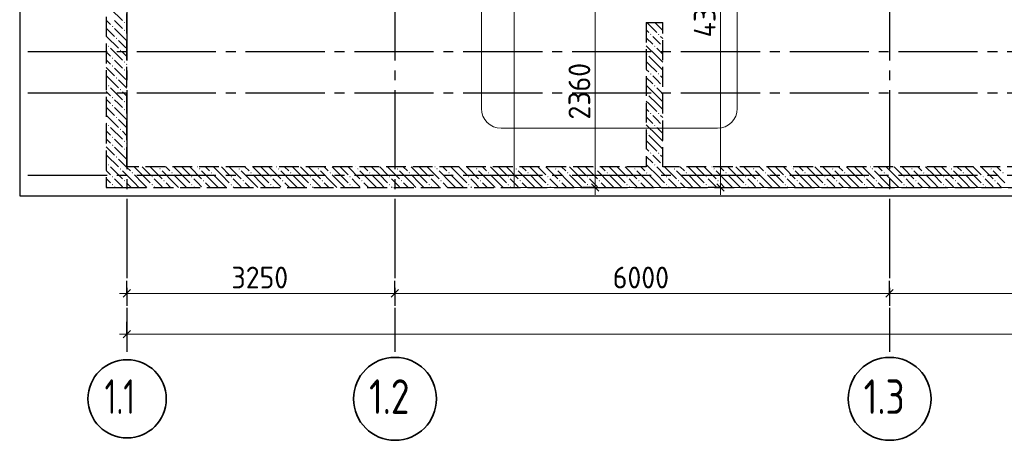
# Model space of a CAD drawing. Header units: millimetres. Extents: x 0 to 50400, y 0 to 35640.
# Tile 3 of 21: x 7965 to 19908, y 7244 to 12348. Entities that reach past the tile are written whole.
import ezdxf

# ---------------------------------------------------------------- set-up
doc = ezdxf.new("R2010")
doc.units = ezdxf.units.MM
doc.linetypes.add('______2', pattern=[324, 240, -84])
doc.linetypes.add('______5', pattern=[1320, 960, -120, 120, -120])
for name, color, linetype, lineweight in [('Standard', 7, 'Continuous', 25), ('ЖБ Перекрытие верхний уровень', 7, 'Continuous', 35), ('ЖБ Стена верхний уровень', 7, 'Continuous', 35), ('Общий01', 7, 'Continuous', 13), ('Размерная линия_ общее', 7, 'Continuous', 13)]:
    doc.layers.add(name, color=color, linetype=linetype, lineweight=lineweight)
doc.layers.add('Оси', color=7, linetype='______5', true_color=0x656565)
doc.styles.add('ISOCPEUR', font='txt')

msp = doc.modelspace()

# ---------------------------------------------------------------- hatches: boundary and pattern name
at = {"layer": 'ЖБ Стена верхний уровень', "linetype": 'Continuous', "lineweight": 18, "transparency": 33554687}
h = msp.add_hatch(color=7, dxfattribs=at)
h.paths.add_polyline_path([(9242, 12314), (9228, 12313), (9236, 12321)], flags=16)
h.paths.add_polyline_path([(9242, 12314), (9242, 12312), (9243, 12313)])
h.paths.add_polyline_path([(9242, 12314), (9242, 12312), (9236, 12305), (9228, 12313)], flags=16)
for points in [[(9084, 12265), (9092, 12273), (9099, 12265), (9092, 12257)], [(9228, 12217), (9236, 12225), (9243, 12217), (9236, 12209)], [(9132, 12121), (9140, 12129), (9147, 12121), (9140, 12113)], [(15612, 12169), (15620, 12177), (15627, 12169), (15620, 12161)], [(15708, 12169), (15716, 12177), (15723, 12169), (15716, 12161)], [(9036, 12025), (9044, 12033), (9051, 12025), (9044, 12017)], [(9180, 11977), (9188, 11985), (9195, 11977), (9188, 11969)], [(15660, 12025), (15668, 12033), (15675, 12025), (15668, 12017)], [(15756, 12025), (15764, 12033), (15765, 12032), (15765, 12019), (15764, 12017)], [(9084, 11881), (9092, 11889), (9099, 11881), (9092, 11873)], [(9228, 11833), (9236, 11841), (9243, 11833), (9236, 11825)], [(15565, 11931), (15572, 11937), (15579, 11929), (15572, 11921), (15565, 11928)], [(9084, 11785), (9092, 11793), (9099, 11785), (9092, 11777)], [(9228, 11737), (9236, 11745), (9243, 11737), (9236, 11729)], [(9132, 11641), (9140, 11649), (9147, 11641), (9140, 11633)], [(15612, 11689), (15620, 11697), (15627, 11689), (15620, 11681)], [(15708, 11689), (15716, 11697), (15723, 11689), (15716, 11681)], [(9036, 11545), (9044, 11553), (9051, 11545), (9044, 11537)], [(9180, 11497), (9188, 11505), (9195, 11497), (9188, 11489)], [(15660, 11545), (15668, 11553), (15675, 11545), (15668, 11537)], [(15756, 11545), (15764, 11553), (15765, 11552), (15765, 11539), (15764, 11537)], [(9084, 11401), (9092, 11409), (9099, 11401), (9092, 11393)], [(9228, 11353), (9236, 11361), (9243, 11353), (9236, 11345)], [(15565, 11451), (15572, 11457), (15579, 11449), (15572, 11441), (15565, 11448)], [(9084, 11305), (9092, 11313), (9099, 11305), (9092, 11297)], [(9228, 11257), (9236, 11265), (9243, 11257), (9236, 11249)], [(9132, 11161), (9140, 11169), (9147, 11161), (9140, 11153)], [(15612, 11209), (15620, 11217), (15627, 11209), (15620, 11201)], [(15708, 11209), (15716, 11217), (15723, 11209), (15716, 11201)], [(9036, 11065), (9044, 11073), (9051, 11065), (9044, 11057)], [(9180, 11017), (9188, 11025), (9195, 11017), (9188, 11009)], [(15660, 11065), (15668, 11073), (15675, 11065), (15668, 11057)], [(15756, 11065), (15764, 11073), (15765, 11072), (15765, 11059), (15764, 11057)], [(9084, 10921), (9092, 10929), (9099, 10921), (9092, 10913)], [(9228, 10873), (9236, 10881), (9243, 10873), (9236, 10865)], [(15565, 10971), (15572, 10977), (15579, 10969), (15572, 10961), (15565, 10968)], [(9084, 10825), (9092, 10833), (9099, 10825), (9092, 10817)], [(9228, 10777), (9236, 10785), (9243, 10777), (9236, 10769)], [(9132, 10681), (9140, 10689), (9147, 10681), (9140, 10673)], [(15612, 10729), (15620, 10737), (15627, 10729), (15620, 10721)], [(15708, 10729), (15716, 10737), (15723, 10729), (15716, 10721)], [(9036, 10585), (9044, 10593), (9051, 10585), (9044, 10577)], [(9180, 10537), (9188, 10545), (9195, 10537), (9188, 10529)], [(9660, 10537), (9668, 10545), (9675, 10537), (9668, 10529)], [(10140, 10537), (10148, 10545), (10155, 10537), (10148, 10529)], [(10620, 10537), (10628, 10545), (10635, 10537), (10628, 10529)], [(11100, 10537), (11108, 10545), (11115, 10537), (11108, 10529)], [(11580, 10537), (11588, 10545), (11595, 10537), (11588, 10529)], [(12060, 10537), (12068, 10545), (12075, 10537), (12068, 10529)], [(12540, 10537), (12548, 10545), (12555, 10537), (12548, 10529)], [(13020, 10537), (13028, 10545), (13035, 10537), (13028, 10529)], [(13500, 10537), (13508, 10545), (13515, 10537), (13508, 10529)], [(13980, 10537), (13988, 10545), (13995, 10537), (13988, 10529)], [(14460, 10537), (14468, 10545), (14475, 10537), (14468, 10529)], [(14940, 10537), (14948, 10545), (14955, 10537), (14948, 10529)], [(15420, 10537), (15428, 10545), (15435, 10537), (15428, 10529)], [(15660, 10585), (15668, 10593), (15675, 10585), (15668, 10577)], [(15756, 10585), (15764, 10593), (15765, 10592), (15765, 10579), (15764, 10577)], [(15900, 10537), (15908, 10545), (15915, 10537), (15908, 10529)], [(16380, 10537), (16388, 10545), (16395, 10537), (16388, 10529)], [(16860, 10537), (16868, 10545), (16875, 10537), (16868, 10529)], [(17340, 10537), (17348, 10545), (17355, 10537), (17348, 10529)], [(17820, 10537), (17828, 10545), (17835, 10537), (17828, 10529)], [(18300, 10537), (18308, 10545), (18315, 10537), (18308, 10529)], [(18780, 10537), (18788, 10545), (18795, 10537), (18788, 10529)], [(19260, 10537), (19268, 10545), (19275, 10537), (19268, 10529)], [(19740, 10537), (19748, 10545), (19755, 10537), (19748, 10529)], [(9084, 10441), (9092, 10449), (9099, 10441), (9092, 10433)], [(9228, 10393), (9236, 10401), (9243, 10393), (9236, 10385)], [(9324, 10489), (9332, 10497), (9339, 10489), (9332, 10481)], [(9564, 10441), (9572, 10449), (9579, 10441), (9572, 10433)], [(9708, 10393), (9716, 10401), (9723, 10393), (9716, 10385)], [(9804, 10489), (9812, 10497), (9819, 10489), (9812, 10481)], [(10044, 10441), (10052, 10449), (10059, 10441), (10052, 10433)], [(10188, 10393), (10196, 10401), (10203, 10393), (10196, 10385)], [(10284, 10489), (10292, 10497), (10299, 10489), (10292, 10481)], [(10524, 10441), (10532, 10449), (10539, 10441), (10532, 10433)], [(10668, 10393), (10676, 10401), (10683, 10393), (10676, 10385)], [(10764, 10489), (10772, 10497), (10779, 10489), (10772, 10481)], [(11004, 10441), (11012, 10449), (11019, 10441), (11012, 10433)], [(11148, 10393), (11156, 10401), (11163, 10393), (11156, 10385)], [(11244, 10489), (11252, 10497), (11259, 10489), (11252, 10481)], [(11484, 10441), (11492, 10449), (11499, 10441), (11492, 10433)], [(11628, 10393), (11636, 10401), (11643, 10393), (11636, 10385)], [(11724, 10489), (11732, 10497), (11739, 10489), (11732, 10481)], [(11964, 10441), (11972, 10449), (11979, 10441), (11972, 10433)], [(12108, 10393), (12116, 10401), (12123, 10393), (12116, 10385)], [(12204, 10489), (12212, 10497), (12219, 10489), (12212, 10481)], [(12444, 10441), (12452, 10449), (12459, 10441), (12452, 10433)], [(12588, 10393), (12596, 10401), (12603, 10393), (12596, 10385)], [(12684, 10489), (12692, 10497), (12699, 10489), (12692, 10481)], [(12924, 10441), (12932, 10449), (12939, 10441), (12932, 10433)], [(13068, 10393), (13076, 10401), (13083, 10393), (13076, 10385)], [(13164, 10489), (13172, 10497), (13179, 10489), (13172, 10481)], [(13404, 10441), (13412, 10449), (13419, 10441), (13412, 10433)], [(13548, 10393), (13556, 10401), (13563, 10393), (13556, 10385)], [(13644, 10489), (13652, 10497), (13659, 10489), (13652, 10481)], [(13884, 10441), (13892, 10449), (13899, 10441), (13892, 10433)], [(14028, 10393), (14036, 10401), (14043, 10393), (14036, 10385)], [(14124, 10489), (14132, 10497), (14139, 10489), (14132, 10481)], [(14364, 10441), (14372, 10449), (14379, 10441), (14372, 10433)], [(14508, 10393), (14516, 10401), (14523, 10393), (14516, 10385)], [(14604, 10489), (14612, 10497), (14619, 10489), (14612, 10481)], [(14844, 10441), (14852, 10449), (14859, 10441), (14852, 10433)], [(14988, 10393), (14996, 10401), (15003, 10393), (14996, 10385)], [(15084, 10489), (15092, 10497), (15099, 10489), (15092, 10481)], [(15324, 10441), (15332, 10449), (15339, 10441), (15332, 10433)], [(15468, 10393), (15476, 10401), (15483, 10393), (15476, 10385)], [(15564, 10489), (15572, 10497), (15579, 10489), (15572, 10481)], [(15804, 10441), (15812, 10449), (15819, 10441), (15812, 10433)], [(15948, 10393), (15956, 10401), (15963, 10393), (15956, 10385)], [(16044, 10489), (16052, 10497), (16059, 10489), (16052, 10481)], [(16284, 10441), (16292, 10449), (16299, 10441), (16292, 10433)], [(16428, 10393), (16436, 10401), (16443, 10393), (16436, 10385)], [(16524, 10489), (16532, 10497), (16539, 10489), (16532, 10481)], [(16764, 10441), (16772, 10449), (16779, 10441), (16772, 10433)], [(16908, 10393), (16916, 10401), (16923, 10393), (16916, 10385)], [(17004, 10489), (17012, 10497), (17019, 10489), (17012, 10481)], [(17244, 10441), (17252, 10449), (17259, 10441), (17252, 10433)], [(17388, 10393), (17396, 10401), (17403, 10393), (17396, 10385)], [(17484, 10489), (17492, 10497), (17499, 10489), (17492, 10481)], [(17724, 10441), (17732, 10449), (17739, 10441), (17732, 10433)], [(17868, 10393), (17876, 10401), (17883, 10393), (17876, 10385)], [(17964, 10489), (17972, 10497), (17979, 10489), (17972, 10481)], [(18204, 10441), (18212, 10449), (18219, 10441), (18212, 10433)], [(18348, 10393), (18356, 10401), (18363, 10393), (18356, 10385)], [(18444, 10489), (18452, 10497), (18459, 10489), (18452, 10481)], [(18684, 10441), (18692, 10449), (18699, 10441), (18692, 10433)], [(18828, 10393), (18836, 10401), (18843, 10393), (18836, 10385)], [(18924, 10489), (18932, 10497), (18939, 10489), (18932, 10481)], [(19164, 10441), (19172, 10449), (19179, 10441), (19172, 10433)], [(19308, 10393), (19316, 10401), (19323, 10393), (19316, 10385)], [(19404, 10489), (19412, 10497), (19419, 10489), (19412, 10481)], [(19644, 10441), (19652, 10449), (19659, 10441), (19652, 10433)], [(19788, 10393), (19796, 10401), (19803, 10393), (19796, 10385)], [(19884, 10489), (19892, 10497), (19899, 10489), (19892, 10481)], [(9084, 10345), (9092, 10353), (9099, 10345), (9092, 10337)], [(9564, 10345), (9572, 10353), (9579, 10345), (9572, 10337)], [(10044, 10345), (10052, 10353), (10059, 10345), (10052, 10337)], [(10524, 10345), (10532, 10353), (10539, 10345), (10532, 10337)], [(11004, 10345), (11012, 10353), (11019, 10345), (11012, 10337)], [(11484, 10345), (11492, 10353), (11499, 10345), (11492, 10337)], [(11964, 10345), (11972, 10353), (11979, 10345), (11972, 10337)], [(12444, 10345), (12452, 10353), (12459, 10345), (12452, 10337)], [(12924, 10345), (12932, 10353), (12939, 10345), (12932, 10337)], [(13404, 10345), (13412, 10353), (13419, 10345), (13412, 10337)], [(13884, 10345), (13892, 10353), (13899, 10345), (13892, 10337)], [(14364, 10345), (14372, 10353), (14379, 10345), (14372, 10337)], [(14844, 10345), (14852, 10353), (14859, 10345), (14852, 10337)], [(15324, 10345), (15332, 10353), (15339, 10345), (15332, 10337)], [(15804, 10345), (15812, 10353), (15819, 10345), (15812, 10337)], [(16284, 10345), (16292, 10353), (16299, 10345), (16292, 10337)], [(16764, 10345), (16772, 10353), (16779, 10345), (16772, 10337)], [(17244, 10345), (17252, 10353), (17259, 10345), (17252, 10337)], [(17724, 10345), (17732, 10353), (17739, 10345), (17732, 10337)], [(18204, 10345), (18212, 10353), (18219, 10345), (18212, 10337)], [(18684, 10345), (18692, 10353), (18699, 10345), (18692, 10337)], [(19164, 10345), (19172, 10353), (19179, 10345), (19172, 10337)], [(19644, 10345), (19652, 10353), (19659, 10345), (19652, 10337)]]:
    msp.add_hatch(color=7, dxfattribs=at).paths.add_polyline_path(points, flags=16)

# ---------------------------------------------------------------- linework, layer by layer
at = {"layer": 'Standard', "color": 254, "linetype": 'Continuous', "lineweight": -3, "true_color": 0xc4c4ff, "transparency": 33554687}
msp.add_lwpolyline([(7965, 10212), (40388, 10212), (40388, 32712), (7965, 32712), (7965, 10212)], dxfattribs=at)
at = {"layer": 'ЖБ Перекрытие верхний уровень', "color": 7, "linetype": 'Continuous', "lineweight": 18, "transparency": 33554687}
for p, q in [((13965, 13662), (13965, 10312)), ((13965, 10312), (15565, 10312)), ((15565, 10312), (40265, 10312))]:
    msp.add_line(p, q, dxfattribs=at)
at = {"layer": 'ЖБ Стена верхний уровень', "color": 251, "linetype": '______2', "lineweight": -3, "true_color": 0x656565, "transparency": 33554687}
for p, q in [((9015, 18862), (9015, 10312)), ((9265, 10562), (9265, 13662)), ((15565, 12312), (15765, 12312)), ((15565, 12312), (15565, 10562)), ((15765, 10562), (15765, 12312)), ((15565, 10562), (9265, 10562)), ((33465, 10562), (15765, 10562)), ((9015, 10312), (9265, 10312)), ((9265, 10312), (40165, 10312))]:
    msp.add_line(p, q, dxfattribs=at)
at = {"layer": 'ЖБ Стена верхний уровень', "color": 9, "linetype": 'Continuous', "lineweight": 18, "true_color": 0xc7c7c7, "transparency": 33554687}
for p, q in [((9068, 12481), (9212, 12337)), ((9015, 12342), (9068, 12289)), ((9164, 12289), (9116, 12337)), ((15596, 12289), (15572, 12312)), ((15668, 12312), (15692, 12289)), ((15764, 12312), (15765, 12312)), ((9015, 12246), (9116, 12145)), ((9212, 12241), (9164, 12289)), ((9260, 12289), (9265, 12284)), ((9260, 12193), (9265, 12188)), ((15565, 12224), (15596, 12193)), ((15596, 12289), (15692, 12193)), ((15692, 12289), (15765, 12216)), ((9020, 12145), (9164, 12001)), ((15565, 12128), (15644, 12049)), ((15692, 12097), (15644, 12145)), ((15740, 12049), (15692, 12097)), ((15740, 12145), (15765, 12120)), ((9020, 12049), (9015, 12054)), ((9015, 11958), (9068, 11905)), ((9068, 12001), (9212, 11857)), ((15692, 11905), (15565, 12032)), ((15692, 12001), (15765, 11928)), ((9015, 11862), (9068, 11809)), ((9164, 11809), (9116, 11857)), ((15596, 11809), (15565, 11840)), ((15596, 11905), (15692, 11809)), ((15692, 11905), (15765, 11832)), ((9015, 11766), (9116, 11665)), ((9212, 11761), (9164, 11809)), ((9260, 11809), (9265, 11804)), ((9260, 11713), (9265, 11708)), ((15565, 11744), (15596, 11713)), ((15596, 11809), (15692, 11713)), ((15692, 11809), (15765, 11736)), ((9020, 11665), (9164, 11521)), ((15565, 11648), (15644, 11569)), ((15692, 11617), (15644, 11665)), ((15740, 11569), (15692, 11617)), ((15740, 11665), (15765, 11640)), ((9020, 11569), (9015, 11574)), ((9015, 11478), (9068, 11425)), ((9068, 11521), (9212, 11377)), ((15692, 11425), (15565, 11552)), ((15692, 11521), (15765, 11448)), ((9015, 11382), (9068, 11329)), ((9164, 11329), (9116, 11377)), ((15596, 11329), (15565, 11360)), ((15596, 11425), (15692, 11329)), ((15692, 11425), (15765, 11352)), ((9015, 11286), (9116, 11185)), ((9212, 11281), (9164, 11329)), ((9260, 11329), (9265, 11324)), ((9260, 11233), (9265, 11228)), ((15565, 11264), (15596, 11233)), ((15596, 11329), (15692, 11233)), ((15692, 11329), (15765, 11256)), ((9020, 11185), (9164, 11041)), ((15565, 11168), (15644, 11089)), ((15692, 11137), (15644, 11185)), ((15740, 11089), (15692, 11137)), ((15740, 11185), (15765, 11160)), ((9020, 11089), (9015, 11094)), ((9015, 10998), (9068, 10945)), ((9068, 11041), (9212, 10897)), ((15692, 10945), (15565, 11072)), ((15692, 11041), (15765, 10968)), ((9015, 10902), (9068, 10849)), ((9164, 10849), (9116, 10897)), ((15596, 10849), (15565, 10880)), ((15596, 10945), (15692, 10849)), ((15692, 10945), (15765, 10872)), ((9015, 10806), (9116, 10705)), ((9116, 10801), (9260, 10657)), ((9212, 10801), (9164, 10849)), ((9260, 10849), (9265, 10844)), ((15565, 10784), (15596, 10753)), ((15596, 10849), (15692, 10753)), ((15692, 10849), (15765, 10776)), ((9020, 10705), (9164, 10561)), ((15565, 10688), (15644, 10609)), ((15692, 10657), (15644, 10705)), ((15740, 10609), (15692, 10657)), ((15740, 10705), (15765, 10680)), ((9020, 10609), (9015, 10614)), ((9015, 10518), (9068, 10465)), ((9068, 10561), (9212, 10417)), ((9265, 10556), (9308, 10513)), ((9452, 10465), (9354, 10562)), ((9452, 10561), (9548, 10465)), ((9548, 10561), (9692, 10417)), ((9642, 10562), (9644, 10561)), ((9836, 10369), (9692, 10513)), ((9738, 10562), (9788, 10513)), ((9932, 10465), (9834, 10562)), ((9932, 10561), (10028, 10465)), ((10028, 10561), (10172, 10417)), ((10122, 10562), (10124, 10561)), ((10316, 10369), (10172, 10513)), ((10218, 10562), (10268, 10513)), ((10412, 10465), (10314, 10562)), ((10412, 10561), (10508, 10465)), ((10508, 10561), (10652, 10417)), ((10602, 10562), (10604, 10561)), ((10796, 10369), (10652, 10513)), ((10698, 10562), (10748, 10513)), ((10892, 10465), (10794, 10562)), ((10892, 10561), (10988, 10465)), ((10988, 10561), (11132, 10417)), ((11082, 10562), (11084, 10561)), ((11276, 10369), (11132, 10513)), ((11178, 10562), (11228, 10513)), ((11372, 10465), (11274, 10562)), ((11372, 10561), (11468, 10465)), ((11468, 10561), (11612, 10417)), ((11562, 10562), (11564, 10561)), ((11756, 10369), (11612, 10513)), ((11658, 10562), (11708, 10513)), ((11852, 10465), (11754, 10562)), ((11852, 10561), (11948, 10465)), ((11948, 10561), (12092, 10417)), ((12042, 10562), (12044, 10561)), ((12236, 10369), (12092, 10513)), ((12138, 10562), (12188, 10513)), ((12332, 10465), (12234, 10562)), ((12332, 10561), (12428, 10465)), ((12428, 10561), (12572, 10417)), ((12522, 10562), (12524, 10561)), ((12716, 10369), (12572, 10513)), ((12618, 10562), (12668, 10513)), ((12812, 10465), (12714, 10562)), ((12812, 10561), (12908, 10465)), ((12908, 10561), (13052, 10417)), ((13002, 10562), (13004, 10561)), ((13196, 10369), (13052, 10513)), ((13098, 10562), (13148, 10513)), ((13292, 10465), (13194, 10562)), ((13292, 10561), (13388, 10465)), ((13388, 10561), (13532, 10417)), ((13482, 10562), (13484, 10561)), ((13676, 10369), (13532, 10513)), ((13578, 10562), (13628, 10513)), ((13772, 10465), (13674, 10562)), ((13772, 10561), (13868, 10465)), ((13868, 10561), (14012, 10417)), ((13962, 10562), (13964, 10561)), ((14156, 10369), (14012, 10513)), ((14058, 10562), (14108, 10513)), ((14252, 10465), (14154, 10562)), ((14252, 10561), (14348, 10465)), ((14348, 10561), (14492, 10417)), ((14442, 10562), (14444, 10561)), ((14636, 10369), (14492, 10513)), ((14538, 10562), (14588, 10513)), ((14732, 10465), (14634, 10562)), ((14732, 10561), (14828, 10465)), ((14828, 10561), (14972, 10417)), ((14922, 10562), (14924, 10561)), ((15116, 10369), (14972, 10513)), ((15018, 10562), (15068, 10513)), ((15212, 10465), (15114, 10562)), ((15212, 10561), (15308, 10465)), ((15308, 10561), (15452, 10417)), ((15402, 10562), (15404, 10561)), ((15596, 10369), (15452, 10513)), ((15498, 10562), (15548, 10513)), ((15594, 10562), (15565, 10592)), ((15692, 10465), (15594, 10562)), ((15692, 10561), (15788, 10465)), ((15788, 10561), (15932, 10417)), ((15882, 10562), (15884, 10561)), ((16076, 10369), (15932, 10513)), ((15978, 10562), (16028, 10513)), ((16172, 10465), (16074, 10562)), ((16172, 10561), (16268, 10465)), ((16268, 10561), (16412, 10417)), ((16362, 10562), (16364, 10561)), ((16556, 10369), (16412, 10513)), ((16458, 10562), (16508, 10513)), ((16652, 10465), (16554, 10562)), ((16652, 10561), (16748, 10465)), ((16748, 10561), (16892, 10417)), ((16842, 10562), (16844, 10561)), ((17036, 10369), (16892, 10513)), ((16938, 10562), (16988, 10513)), ((17132, 10465), (17034, 10562)), ((17132, 10561), (17228, 10465)), ((17228, 10561), (17372, 10417)), ((17322, 10562), (17324, 10561)), ((17516, 10369), (17372, 10513)), ((17418, 10562), (17468, 10513)), ((17612, 10465), (17514, 10562)), ((17612, 10561), (17708, 10465)), ((17708, 10561), (17852, 10417)), ((17802, 10562), (17804, 10561)), ((17996, 10369), (17852, 10513)), ((17898, 10562), (17948, 10513)), ((18092, 10465), (17994, 10562)), ((18092, 10561), (18188, 10465)), ((18188, 10561), (18332, 10417)), ((18282, 10562), (18284, 10561)), ((18476, 10369), (18332, 10513)), ((18378, 10562), (18428, 10513)), ((18572, 10465), (18474, 10562)), ((18572, 10561), (18668, 10465)), ((18668, 10561), (18812, 10417)), ((18762, 10562), (18764, 10561)), ((18956, 10369), (18812, 10513)), ((18858, 10562), (18908, 10513)), ((19052, 10465), (18954, 10562)), ((19052, 10561), (19148, 10465)), ((19148, 10561), (19292, 10417)), ((19242, 10562), (19244, 10561)), ((19436, 10369), (19292, 10513)), ((19338, 10562), (19388, 10513)), ((19532, 10465), (19434, 10562)), ((19532, 10561), (19628, 10465)), ((19628, 10561), (19772, 10417)), ((19722, 10562), (19724, 10561)), ((19916, 10369), (19772, 10513)), ((19818, 10562), (19868, 10513)), ((9015, 10422), (9068, 10369)), ((9164, 10369), (9116, 10417)), ((9356, 10369), (9265, 10460)), ((9356, 10465), (9452, 10369)), ((9452, 10465), (9548, 10369)), ((9644, 10369), (9596, 10417)), ((9836, 10465), (9932, 10369)), ((9932, 10465), (10028, 10369)), ((10124, 10369), (10076, 10417)), ((10316, 10465), (10412, 10369)), ((10412, 10465), (10508, 10369)), ((10604, 10369), (10556, 10417)), ((10796, 10465), (10892, 10369)), ((10892, 10465), (10988, 10369)), ((11084, 10369), (11036, 10417)), ((11276, 10465), (11372, 10369)), ((11372, 10465), (11468, 10369)), ((11564, 10369), (11516, 10417)), ((11756, 10465), (11852, 10369)), ((11852, 10465), (11948, 10369)), ((12044, 10369), (11996, 10417)), ((12236, 10465), (12332, 10369)), ((12332, 10465), (12428, 10369)), ((12524, 10369), (12476, 10417)), ((12716, 10465), (12812, 10369)), ((12812, 10465), (12908, 10369)), ((13004, 10369), (12956, 10417)), ((13196, 10465), (13292, 10369)), ((13292, 10465), (13388, 10369)), ((13484, 10369), (13436, 10417)), ((13676, 10465), (13772, 10369)), ((13772, 10465), (13868, 10369)), ((13964, 10369), (13916, 10417)), ((14156, 10465), (14252, 10369)), ((14252, 10465), (14348, 10369)), ((14444, 10369), (14396, 10417)), ((14636, 10465), (14732, 10369)), ((14732, 10465), (14828, 10369)), ((14924, 10369), (14876, 10417)), ((15116, 10465), (15212, 10369)), ((15212, 10465), (15308, 10369)), ((15404, 10369), (15356, 10417)), ((15596, 10465), (15692, 10369)), ((15692, 10465), (15788, 10369)), ((15884, 10369), (15836, 10417)), ((16076, 10465), (16172, 10369)), ((16172, 10465), (16268, 10369)), ((16364, 10369), (16316, 10417)), ((16556, 10465), (16652, 10369)), ((16652, 10465), (16748, 10369)), ((16844, 10369), (16796, 10417)), ((17036, 10465), (17132, 10369)), ((17132, 10465), (17228, 10369)), ((17324, 10369), (17276, 10417)), ((17516, 10465), (17612, 10369)), ((17612, 10465), (17708, 10369)), ((17804, 10369), (17756, 10417)), ((17996, 10465), (18092, 10369)), ((18092, 10465), (18188, 10369)), ((18284, 10369), (18236, 10417)), ((18476, 10465), (18572, 10369)), ((18572, 10465), (18668, 10369)), ((18764, 10369), (18716, 10417)), ((18956, 10465), (19052, 10369)), ((19052, 10465), (19148, 10369)), ((19244, 10369), (19196, 10417)), ((19436, 10465), (19532, 10369)), ((19532, 10465), (19628, 10369)), ((19724, 10369), (19676, 10417)), ((9015, 10326), (9028, 10312)), ((9116, 10321), (9124, 10312)), ((9212, 10321), (9164, 10369)), ((9265, 10364), (9316, 10312)), ((9356, 10369), (9412, 10312)), ((9452, 10369), (9508, 10312)), ((9596, 10321), (9604, 10312)), ((9692, 10321), (9644, 10369)), ((9740, 10369), (9796, 10312)), ((9836, 10369), (9892, 10312)), ((9932, 10369), (9988, 10312)), ((10076, 10321), (10084, 10312)), ((10172, 10321), (10124, 10369)), ((10220, 10369), (10276, 10312)), ((10316, 10369), (10372, 10312)), ((10412, 10369), (10468, 10312)), ((10556, 10321), (10564, 10312)), ((10652, 10321), (10604, 10369)), ((10700, 10369), (10756, 10312)), ((10796, 10369), (10852, 10312)), ((10892, 10369), (10948, 10312)), ((11036, 10321), (11044, 10312)), ((11132, 10321), (11084, 10369)), ((11180, 10369), (11236, 10312)), ((11276, 10369), (11332, 10312)), ((11372, 10369), (11428, 10312)), ((11516, 10321), (11524, 10312)), ((11612, 10321), (11564, 10369)), ((11660, 10369), (11716, 10312)), ((11756, 10369), (11812, 10312)), ((11852, 10369), (11908, 10312)), ((11996, 10321), (12004, 10312)), ((12092, 10321), (12044, 10369)), ((12140, 10369), (12196, 10312)), ((12236, 10369), (12292, 10312)), ((12332, 10369), (12388, 10312)), ((12476, 10321), (12484, 10312)), ((12572, 10321), (12524, 10369)), ((12620, 10369), (12676, 10312)), ((12716, 10369), (12772, 10312)), ((12812, 10369), (12868, 10312)), ((12956, 10321), (12964, 10312)), ((13052, 10321), (13004, 10369)), ((13100, 10369), (13156, 10312)), ((13196, 10369), (13252, 10312)), ((13292, 10369), (13348, 10312)), ((13436, 10321), (13444, 10312)), ((13532, 10321), (13484, 10369)), ((13580, 10369), (13636, 10312)), ((13676, 10369), (13732, 10312)), ((13772, 10369), (13828, 10312)), ((13916, 10321), (13924, 10312)), ((14012, 10321), (13964, 10369)), ((14060, 10369), (14116, 10312)), ((14156, 10369), (14212, 10312)), ((14252, 10369), (14308, 10312)), ((14396, 10321), (14404, 10312)), ((14492, 10321), (14444, 10369)), ((14540, 10369), (14596, 10312)), ((14636, 10369), (14692, 10312)), ((14732, 10369), (14788, 10312)), ((14876, 10321), (14884, 10312)), ((14972, 10321), (14924, 10369)), ((15020, 10369), (15076, 10312)), ((15116, 10369), (15172, 10312)), ((15212, 10369), (15268, 10312)), ((15356, 10321), (15364, 10312)), ((15452, 10321), (15404, 10369)), ((15500, 10369), (15556, 10312)), ((15596, 10369), (15652, 10312)), ((15692, 10369), (15748, 10312)), ((15836, 10321), (15844, 10312)), ((15932, 10321), (15884, 10369)), ((15980, 10369), (16036, 10312)), ((16076, 10369), (16132, 10312)), ((16172, 10369), (16228, 10312)), ((16316, 10321), (16324, 10312)), ((16412, 10321), (16364, 10369)), ((16460, 10369), (16516, 10312)), ((16556, 10369), (16612, 10312)), ((16652, 10369), (16708, 10312)), ((16796, 10321), (16804, 10312)), ((16892, 10321), (16844, 10369)), ((16940, 10369), (16996, 10312)), ((17036, 10369), (17092, 10312)), ((17132, 10369), (17188, 10312)), ((17276, 10321), (17284, 10312)), ((17372, 10321), (17324, 10369)), ((17420, 10369), (17476, 10312)), ((17516, 10369), (17572, 10312)), ((17612, 10369), (17668, 10312)), ((17756, 10321), (17764, 10312)), ((17852, 10321), (17804, 10369)), ((17900, 10369), (17956, 10312)), ((17996, 10369), (18052, 10312)), ((18092, 10369), (18148, 10312)), ((18236, 10321), (18244, 10312)), ((18332, 10321), (18284, 10369)), ((18380, 10369), (18436, 10312)), ((18476, 10369), (18532, 10312)), ((18572, 10369), (18628, 10312)), ((18716, 10321), (18724, 10312)), ((18812, 10321), (18764, 10369)), ((18860, 10369), (18916, 10312)), ((18956, 10369), (19012, 10312)), ((19052, 10369), (19108, 10312)), ((19196, 10321), (19204, 10312)), ((19292, 10321), (19244, 10369)), ((19340, 10369), (19396, 10312)), ((19436, 10369), (19492, 10312)), ((19532, 10369), (19588, 10312)), ((19676, 10321), (19684, 10312)), ((19772, 10321), (19724, 10369)), ((19820, 10369), (19876, 10312))]:
    msp.add_line(p, q, dxfattribs=at)
for points in [[(9116, 12241), (9245, 12112), (9245, 12112), (9260, 12097)], [(9164, 12097), (9246, 12015), (9246, 12015), (9265, 11996)], [(9265, 11900), (9247, 11918), (9247, 11918), (9212, 11953)], [(9116, 11761), (9250, 11627), (9250, 11627), (9260, 11617)], [(9164, 11617), (9251, 11530), (9251, 11530), (9265, 11516)], [(9265, 11420), (9252, 11432), (9252, 11432), (9212, 11473)], [(9116, 11281), (9256, 11141), (9256, 11141), (9260, 11137)], [(9164, 11137), (9257, 11044), (9257, 11044), (9265, 11036)], [(9265, 10940), (9258, 10947), (9258, 10947), (9212, 10993)], [(9260, 10753), (9260, 10753), (9260, 10753), (9265, 10748)], [(9164, 10657), (9262, 10559), (9262, 10559), (9265, 10556)], [(9265, 10460), (9263, 10461), (9263, 10461), (9212, 10513)], [(9260, 10369), (9265, 10364), (9265, 10364), (9265, 10364)]]:
    msp.add_lwpolyline(points, dxfattribs=at)
at = {"layer": 'Общий01', "color": 240, "linetype": 'Continuous', "lineweight": 18, "transparency": 33554687}
for p, q in [((13566, 11270), (13566, 14581)), ((16669, 14581), (16669, 11270)), ((16429, 11030), (13806, 11030))]:
    msp.add_line(p, q, dxfattribs=at)
for centre, start, end in [((13806, 11270), 180, 270), ((16429, 11270), 270, 0)]:
    msp.add_arc(centre, 240, start, end, dxfattribs=at)
at = {"layer": 'Оси', "color": 8, "linetype": '______5', "lineweight": -3, "transparency": 33554687}
for p, q in [((9265, 32612), (9265, 8317)), ((12515, 32612), (12515, 8317)), ((18515, 32612), (18515, 8317)), ((8065, 11962), (42963, 11962)), ((8065, 11462), (42963, 11462)), ((8065, 10462), (42963, 10462))]:
    msp.add_line(p, q, dxfattribs=at)
at = {"layer": 'Оси', "color": 7, "linetype": 'Continuous', "lineweight": 35, "transparency": 33554687}
for centre, radius in [((12518, 7747), 503), ((18518, 7747), 503), ((9268, 7747), 475)]:
    msp.add_circle(centre, radius, dxfattribs=at)
at = {"layer": 'Размерная линия_ общее', "color": 7, "linetype": 'Continuous', "lineweight": -3, "transparency": 33554687}
for p, q in [((14946, 10312), (14796, 10312)), ((14946, 10312), (15096, 10312)), ((14946, 10312), (15287, 10312)), ((16466, 10312), (16316, 10312)), ((16466, 10312), (16616, 10312)), ((16466, 10312), (16466, 10312)), ((9265, 9027), (9265, 9177)), ((12515, 9027), (12515, 9177)), ((18515, 9027), (18515, 9177)), ((9265, 9027), (9265, 8877)), ((12515, 9027), (12515, 8877)), ((18515, 9027), (18515, 8877)), ((9265, 8532), (9265, 8682)), ((9265, 8532), (9265, 8382)), ((9265, 8532), (9265, 8438))]:
    msp.add_line(p, q, dxfattribs=at)
at = {"layer": 'Размерная линия_ общее', "color": 7, "linetype": 'Continuous', "lineweight": 25, "transparency": 33554687}
for p, q in [((14991, 10267), (14901, 10357)), ((16511, 10267), (16421, 10357)), ((9220, 8982), (9310, 9072)), ((12470, 8982), (12560, 9072)), ((18470, 8982), (18560, 9072)), ((9220, 8487), (9310, 8577))]:
    msp.add_line(p, q, dxfattribs=at)
at = {"layer": 'Размерная линия_ общее', "color": 7, "linetype": 'Continuous', "lineweight": 13, "transparency": 33554687}
for p, q in [((14946, 10312), (14946, 10222)), ((16466, 10312), (16466, 10222)), ((9265, 9027), (9175, 9027)), ((9265, 9027), (12515, 9027)), ((12515, 9027), (18515, 9027)), ((18515, 9027), (24515, 9027)), ((9265, 8532), (9175, 8532)), ((9265, 8532), (40065, 8532))]:
    msp.add_line(p, q, dxfattribs=at)
for points in [[(16466, 10312), (16466, 12033), (16466, 12033), (16466, 14692)], [(14946, 10312), (14946, 11036), (14946, 11036), (14946, 12672)]]:
    msp.add_lwpolyline(points, dxfattribs=at)

# ---------------------------------------------------------------- texts
at = {"layer": 'Оси', "color": 7, "linetype": 'Continuous', "lineweight": 35, "transparency": 33554687, "char_height": 420, "attachment_point": 7, "style": 'ISOCPEUR'}
for s, insert, width in [('\\W0.68;1.1', (8995, 7564), 689.49), ('\\W0.79;1.2', (12203, 7564), 795.29), ('\\W0.79;1.3', (18203, 7564), 795.29)]:
    msp.add_mtext(s, dxfattribs=dict(at, insert=insert, width=width))
at = {"layer": 'Размерная линия_ общее', "color": 7, "linetype": 'Continuous', "lineweight": 25, "transparency": 33554687, "char_height": 264, "attachment_point": 7, "rotation": 90, "style": 'ISOCPEUR'}
for s, insert, width in [('\\W0.93;4380', (16406, 12133), 888.46), ('\\W0.93;2360', (14886, 11136), 861.72)]:
    msp.add_mtext(s, dxfattribs=dict(at, insert=insert, width=width))
at = {"layer": 'Размерная линия_ общее', "color": 7, "linetype": 'Continuous', "lineweight": 25, "transparency": 33554687, "char_height": 264, "width": 861.71, "attachment_point": 7, "style": 'ISOCPEUR'}
for s, insert in [('\\W0.93;3250', (10534, 9087)), ('\\W0.93;6000', (15159, 9087))]:
    msp.add_mtext(s, dxfattribs=dict(at, insert=insert))

doc.saveas('drawing.dxf')
